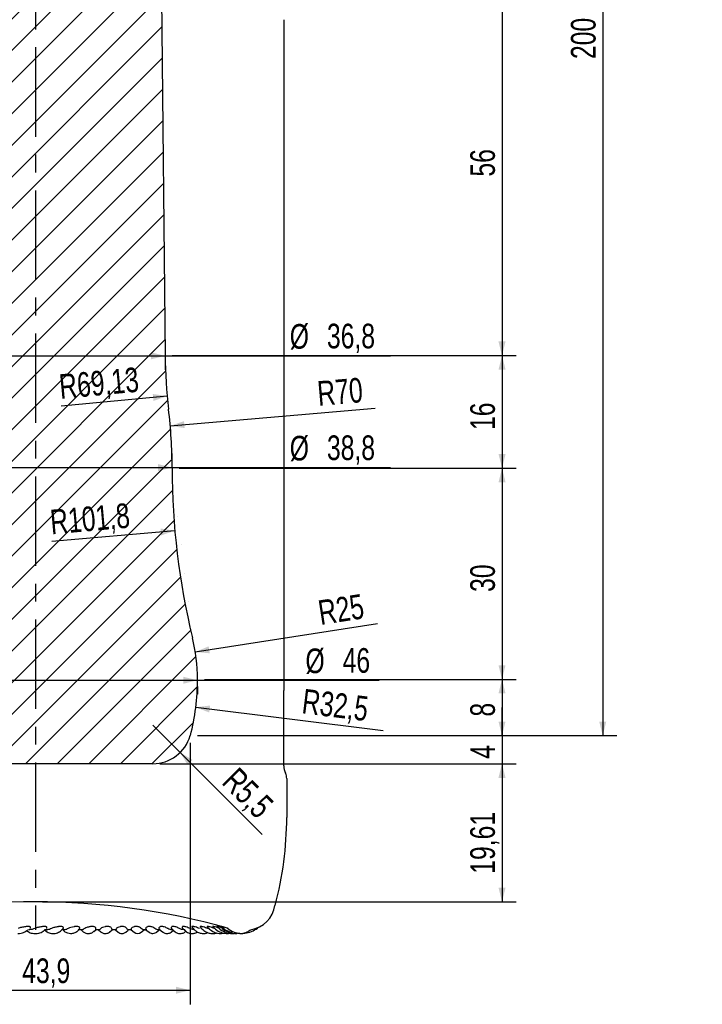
# Model space of a CAD drawing. Header units: millimetres. Extents: x 8 to 586, y 8 to 412.
# Tile 3 of 5: x 175 to 272, y 101 to 241. Entities that reach past the tile are written whole.
import ezdxf

# ---------------------------------------------------------------- set-up
doc = ezdxf.new("R2010")
doc.units = ezdxf.units.MM
doc.linetypes.add('CENTERX2', pattern=[20.32, 12.7, -2.54, 2.54, -2.54])
for name, color, linetype in [('CENTERLINE', 4, 'CENTERX2'), ('DIMENSIONS', 2, 'Continuous'), ('HATCH', 3, 'Continuous')]:
    doc.layers.add(name, color=color, linetype=linetype)
doc.layers.add('OUTLINE', color=7, linetype='Continuous', lineweight=25)
doc.styles.add('SLDTEXTSTYLE0', font='TXT', dxfattribs={"width": 0.75})
doc.dimstyles.new('SLDDIMSTYLE0', dxfattribs={"dimtxt": 3.5, "dimasz": 2, "dimexe": 0, "dimexo": 0.0625, "dimgap": 0.875, "dimtad": 1, "dimrnd": 1e-09, "dimzin": 12, "dimdsep": 46, "dimtxsty": 'SLDTEXTSTYLE0', "dimsah": 1, "dimcen": 0.09, "dimadec": 0, "dimazin": 3, "dimtfac": 1, "dimtofl": 0, "dimtmove": 0, "dimatfit": 3, "dimfxl": 0, "dimfrac": 2, "dimtolj": 1, "dimtzin": 12, "dimarcsym": 0})
doc.dimstyles.new('SLDDIMSTYLE3', dxfattribs={"dimtxt": 3.5, "dimasz": 2, "dimexe": 0, "dimexo": 0.0625, "dimgap": 0.875, "dimtad": 1, "dimrnd": 1e-09, "dimzin": 12, "dimdsep": 46, "dimtxsty": 'SLDTEXTSTYLE0', "dimsah": 1, "dimcen": 0.09, "dimadec": 0, "dimazin": 3, "dimtfac": 1, "dimtmove": 0, "dimatfit": 0, "dimfxl": 0, "dimfrac": 2, "dimtolj": 1, "dimtzin": 12, "dimarcsym": 0})
doc.dimstyles.new('SLDDIMSTYLE4', dxfattribs={"dimtxt": 3.5, "dimasz": 2, "dimexe": 0, "dimexo": 0.0625, "dimgap": 0.875, "dimtad": 1, "dimrnd": 1e-09, "dimzin": 12, "dimdsep": 46, "dimtxsty": 'SLDTEXTSTYLE0', "dimsah": 1, "dimcen": 0, "dimadec": 0, "dimazin": 3, "dimtfac": 1, "dimtofl": 0, "dimtmove": 0, "dimatfit": 3, "dimfxl": 0, "dimfrac": 2, "dimtolj": 1, "dimtzin": 12, "dimarcsym": 0})
doc.dimstyles.new('SLDDIMSTYLE5', dxfattribs={"dimtxt": 3.5, "dimasz": 2, "dimexe": 0, "dimexo": 0.0625, "dimgap": 0.875, "dimtad": 1, "dimrnd": 1e-09, "dimzin": 12, "dimdsep": 46, "dimtxsty": 'SLDTEXTSTYLE0', "dimsah": 1, "dimcen": 0, "dimadec": 0, "dimazin": 3, "dimtfac": 1, "dimtofl": 0, "dimtmove": 0, "dimatfit": 3, "dimfxl": 0, "dimfrac": 2, "dimtolj": 1, "dimtzin": 12, "dimarcsym": 0})
doc.dimstyles.new('SLDDIMSTYLE6', dxfattribs={"dimtxt": 3.5, "dimasz": 2, "dimexe": 0, "dimexo": 0.0625, "dimgap": 0.875, "dimtad": 1, "dimrnd": 1e-09, "dimzin": 12, "dimdsep": 46, "dimtxsty": 'SLDTEXTSTYLE0', "dimsah": 1, "dimcen": 0, "dimadec": 0, "dimazin": 3, "dimtfac": 1, "dimtofl": 0, "dimtmove": 0, "dimatfit": 3, "dimfxl": 0, "dimfrac": 2, "dimtolj": 1, "dimtzin": 12, "dimarcsym": 0})

# ---------------------------------------------------------------- blocks, each defined once
blk = doc.blocks.new('_D_3')
at = {"layer": 'DIMENSIONS'}
for p, q in [((243.38, 139.3), (243.38, 143.3)), ((200.13, 139.3), (245.38, 139.3)), ((243.38, 139.3), (243.38, 135.3)), ((194.79, 135.3), (245.38, 135.3)), ((243.38, 135.3), (243.38, 131.3))]:
    blk.add_line(p, q, dxfattribs=at)
for points in [[(243.38, 139.3), (243.88, 141.3), (242.88, 141.3)], [(243.38, 135.3), (242.88, 133.3), (243.88, 133.3)]]:
    blk.add_solid(points, dxfattribs=at)
at = {"layer": 'DIMENSIONS', "insert": (238.87, 136.01), "char_height": 3.5, "attachment_point": 1, "rotation": 90, "style": 'SLDTEXTSTYLE0'}
blk.add_mtext('4', dxfattribs=at)
blk = doc.blocks.new('_D_5')
at = {"layer": 'DIMENSIONS'}
for p, q in [((155.18, 138.3), (155.18, 101.13)), ((199.08, 138.3), (199.08, 101.13)), ((155.18, 103.13), (199.08, 103.13))]:
    blk.add_line(p, q, dxfattribs=at)
for points in [[(155.18, 103.13), (157.18, 102.63), (157.18, 103.63)], [(199.08, 103.13), (197.08, 103.63), (197.08, 102.63)]]:
    blk.add_solid(points, dxfattribs=at)
at = {"layer": 'DIMENSIONS', "char_height": 3.5, "attachment_point": 1, "style": 'SLDTEXTSTYLE0'}
for s, insert in [('%%c', (169.97, 107.65)), ('43,9', (175.25, 107.65))]:
    blk.add_mtext(s, dxfattribs=dict(at, insert=insert))
blk = doc.blocks.new('_D_7')
at = {"layer": 'DIMENSIONS'}
blk.add_line((196.92, 168.41), (179.47, 166.88), dxfattribs=at)
blk.add_solid([(196.92, 168.41), (194.89, 168.73), (194.97, 167.74)], dxfattribs=at)
at = {"layer": 'DIMENSIONS', "insert": (179.08, 171.37), "char_height": 3.5, "attachment_point": 1, "rotation": 5.0119, "style": 'SLDTEXTSTYLE0'}
blk.add_mtext('R101,8', dxfattribs=at)
blk = doc.blocks.new('_D_8')
at = {"layer": 'DIMENSIONS'}
blk.add_line((199.83, 151.19), (225.68, 155.25), dxfattribs=at)
blk.add_solid([(199.83, 151.19), (201.88, 151), (201.73, 151.99)], dxfattribs=at)
at = {"layer": 'DIMENSIONS', "insert": (217.07, 158.46), "char_height": 3.5, "attachment_point": 1, "rotation": 8.9366, "style": 'SLDTEXTSTYLE0'}
blk.add_mtext('R25', dxfattribs=at)
blk = doc.blocks.new('_D_9')
at = {"layer": 'DIMENSIONS'}
blk.add_line((199.89, 143.33), (226.52, 140.05), dxfattribs=at)
blk.add_solid([(199.89, 143.33), (201.81, 142.59), (201.94, 143.58)], dxfattribs=at)
at = {"layer": 'DIMENSIONS', "insert": (215.27, 145.97), "char_height": 3.5, "attachment_point": 1, "rotation": 352.9728, "style": 'SLDTEXTSTYLE0'}
blk.add_mtext('R32,5', dxfattribs=at)
blk = doc.blocks.new('_D_11')
at = {"layer": 'DIMENSIONS'}
for p, q in [((190.78, 339.3), (259.68, 339.3)), ((257.68, 339.3), (257.68, 139.3)), ((200.13, 139.3), (259.68, 139.3))]:
    blk.add_line(p, q, dxfattribs=at)
for points in [[(257.68, 339.3), (257.18, 337.3), (258.18, 337.3)], [(257.68, 139.3), (258.18, 141.3), (257.18, 141.3)]]:
    blk.add_solid(points, dxfattribs=at)
at = {"layer": 'DIMENSIONS', "insert": (253.17, 235.42), "char_height": 3.5, "attachment_point": 1, "rotation": 90, "style": 'SLDTEXTSTYLE0'}
blk.add_mtext('200', dxfattribs=at)
blk = doc.blocks.new('_D_13')
at = {"layer": 'DIMENSIONS'}
for p, q in [((195.98, 249.3), (245.38, 249.3)), ((243.38, 249.3), (243.38, 193.3)), ((196.53, 193.3), (245.38, 193.3))]:
    blk.add_line(p, q, dxfattribs=at)
for points in [[(243.38, 249.3), (242.88, 247.3), (243.88, 247.3)], [(243.38, 193.3), (243.88, 195.3), (242.88, 195.3)]]:
    blk.add_solid(points, dxfattribs=at)
at = {"layer": 'DIMENSIONS', "insert": (238.87, 218.72), "char_height": 3.5, "attachment_point": 1, "rotation": 90, "style": 'SLDTEXTSTYLE0'}
blk.add_mtext('56', dxfattribs=at)
blk = doc.blocks.new('_D_20')
at = {"layer": 'DIMENSIONS'}
for q in [(193.79, 140.8), (209.33, 125.27)]:
    blk.add_line((197.68, 136.91), q, dxfattribs=at)
blk.add_solid([(197.68, 136.91), (198.74, 135.15), (199.45, 135.85)], dxfattribs=at)
at = {"layer": 'DIMENSIONS', "insert": (205.92, 135.01), "char_height": 3.5, "attachment_point": 1, "rotation": 315, "style": 'SLDTEXTSTYLE0'}
blk.add_mtext('R5,5', dxfattribs=at)
blk = doc.blocks.new('_D_22')
at = {"layer": 'DIMENSIONS'}
for p, q in [((158.73, 193.26), (195.53, 193.26)), ((195.53, 193.26), (227.57, 193.26)), ((158.73, 192.3), (158.73, 191.26)), ((195.53, 192.3), (195.53, 191.26))]:
    blk.add_line(p, q, dxfattribs=at)
for points in [[(158.73, 193.26), (160.73, 192.76), (160.73, 193.76)], [(195.53, 193.26), (193.53, 193.76), (193.53, 192.76)]]:
    blk.add_solid(points, dxfattribs=at)
at = {"layer": 'DIMENSIONS', "char_height": 3.5, "attachment_point": 1, "style": 'SLDTEXTSTYLE0'}
for s, insert in [('%%c', (213.24, 197.77)), ('36,8', (218.52, 197.82))]:
    blk.add_mtext(s, dxfattribs=dict(at, insert=insert))
blk = doc.blocks.new('_D_23')
at = {"layer": 'DIMENSIONS'}
blk.add_line((195.83, 187.53), (180.77, 186.12), dxfattribs=at)
blk.add_solid([(195.83, 187.53), (193.79, 187.84), (193.89, 186.85)], dxfattribs=at)
at = {"layer": 'DIMENSIONS', "insert": (180.35, 190.61), "char_height": 3.5, "attachment_point": 1, "rotation": 5.3525, "style": 'SLDTEXTSTYLE0'}
blk.add_mtext('R69,13', dxfattribs=at)
blk = doc.blocks.new('_D_24')
at = {"layer": 'DIMENSIONS'}
blk.add_line((196.28, 183.31), (225.38, 185.82), dxfattribs=at)
blk.add_solid([(196.28, 183.31), (198.31, 182.99), (198.23, 183.98)], dxfattribs=at)
at = {"layer": 'DIMENSIONS', "insert": (217.02, 189.63), "char_height": 3.5, "attachment_point": 1, "rotation": 4.9238, "style": 'SLDTEXTSTYLE0'}
blk.add_mtext('R70', dxfattribs=at)
blk = doc.blocks.new('_D_25')
at = {"layer": 'DIMENSIONS'}
for p, q in [((194.79, 135.3), (245.38, 135.3)), ((243.38, 135.3), (243.38, 115.69)), ((178.13, 115.69), (245.38, 115.69))]:
    blk.add_line(p, q, dxfattribs=at)
for points in [[(243.38, 135.3), (242.88, 133.3), (243.88, 133.3)], [(243.38, 115.69), (243.88, 117.69), (242.88, 117.69)]]:
    blk.add_solid(points, dxfattribs=at)
at = {"layer": 'DIMENSIONS', "insert": (238.87, 119.68), "char_height": 3.5, "attachment_point": 1, "rotation": 90, "style": 'SLDTEXTSTYLE0'}
blk.add_mtext('19,61', dxfattribs=at)
blk = doc.blocks.new('_D_26')
at = {"layer": 'DIMENSIONS'}
for p, q in [((196.53, 193.3), (245.38, 193.3)), ((243.38, 193.3), (243.38, 177.3)), ((197.53, 177.3), (245.38, 177.3))]:
    blk.add_line(p, q, dxfattribs=at)
for points in [[(243.38, 193.3), (242.88, 191.3), (243.88, 191.3)], [(243.38, 177.3), (243.88, 179.3), (242.88, 179.3)]]:
    blk.add_solid(points, dxfattribs=at)
at = {"layer": 'DIMENSIONS', "insert": (238.87, 182.72), "char_height": 3.5, "attachment_point": 1, "rotation": 90, "style": 'SLDTEXTSTYLE0'}
blk.add_mtext('16', dxfattribs=at)
blk = doc.blocks.new('_D_27')
at = {"layer": 'DIMENSIONS'}
for p, q in [((157.73, 178.3), (157.73, 179.38)), ((196.53, 178.3), (196.53, 179.38)), ((157.73, 177.38), (196.53, 177.38)), ((196.53, 177.38), (227.57, 177.38))]:
    blk.add_line(p, q, dxfattribs=at)
for points in [[(157.73, 177.38), (159.73, 176.88), (159.73, 177.88)], [(196.53, 177.38), (194.53, 177.88), (194.53, 176.88)]]:
    blk.add_solid(points, dxfattribs=at)
at = {"layer": 'DIMENSIONS', "char_height": 3.5, "attachment_point": 1, "style": 'SLDTEXTSTYLE0'}
for s, insert in [('%%c', (213.24, 181.89)), ('38,8', (218.52, 181.95))]:
    blk.add_mtext(s, dxfattribs=dict(at, insert=insert))
blk = doc.blocks.new('_D_28')
at = {"layer": 'DIMENSIONS'}
for p, q in [((154.13, 147.17), (200.13, 147.17)), ((200.13, 147.17), (225.92, 147.17)), ((154.13, 146.3), (154.13, 145.17)), ((200.13, 146.3), (200.13, 145.17))]:
    blk.add_line(p, q, dxfattribs=at)
for points in [[(154.13, 147.17), (156.13, 146.67), (156.13, 147.67)], [(200.13, 147.17), (198.13, 147.67), (198.13, 146.67)]]:
    blk.add_solid(points, dxfattribs=at)
at = {"layer": 'DIMENSIONS', "char_height": 3.5, "attachment_point": 1, "style": 'SLDTEXTSTYLE0'}
for s, insert in [('%%c', (215.47, 151.68)), ('46', (220.75, 151.74))]:
    blk.add_mtext(s, dxfattribs=dict(at, insert=insert))
blk = doc.blocks.new('_D_29')
at = {"layer": 'DIMENSIONS'}
for p, q in [((197.53, 177.3), (245.38, 177.3)), ((243.38, 177.3), (243.38, 147.3)), ((201.13, 147.3), (245.38, 147.3))]:
    blk.add_line(p, q, dxfattribs=at)
for points in [[(243.38, 177.3), (242.88, 175.3), (243.88, 175.3)], [(243.38, 147.3), (243.88, 149.3), (242.88, 149.3)]]:
    blk.add_solid(points, dxfattribs=at)
at = {"layer": 'DIMENSIONS', "insert": (238.87, 159.72), "char_height": 3.5, "attachment_point": 1, "rotation": 90, "style": 'SLDTEXTSTYLE0'}
blk.add_mtext('30', dxfattribs=at)
blk = doc.blocks.new('_D_30')
at = {"layer": 'DIMENSIONS'}
for p, q in [((201.13, 147.3), (245.38, 147.3)), ((243.38, 147.3), (243.38, 139.3)), ((200.13, 139.3), (245.38, 139.3))]:
    blk.add_line(p, q, dxfattribs=at)
for points in [[(243.38, 147.3), (242.88, 145.3), (243.88, 145.3)], [(243.38, 139.3), (243.88, 141.3), (242.88, 141.3)]]:
    blk.add_solid(points, dxfattribs=at)
at = {"layer": 'DIMENSIONS', "insert": (238.87, 142.01), "char_height": 3.5, "attachment_point": 1, "rotation": 90, "style": 'SLDTEXTSTYLE0'}
blk.add_mtext('8', dxfattribs=at)

msp = doc.modelspace()

# ---------------------------------------------------------------- hatches: boundary and pattern name
at = {"layer": 'HATCH'}
h = msp.add_hatch(dxfattribs=at)
h.set_pattern_fill('ANSI31', color=256, angle=3e-322, style=0)
edge = h.paths.add_edge_path(flags=0)
edge.add_line((164.484, 339.303), (164.484, 334.303))
edge.add_line((164.484, 334.303), (162.634, 276.303))
edge.add_arc((102.664, 278.216), 60, 346.96181, 358.17308, ccw=False)
edge.add_arc((230.542, 248.604), 71.262, 166.96181, 179.43729)
edge.add_line((159.284, 249.303), (158.734, 193.303))
edge.add_arc((89.604, 193.982), 69.133, 353.11496, 359.43729, ccw=False)
edge.add_arc((227.734, 177.303), 70, 173.11496, 180)
edge.add_arc((55.934, 177.303), 101.8, 346.31445, 360, ccw=False)
edge.add_arc((179.134, 147.303), 25, 166.31445, 180)
edge.add_arc((186.634, 147.303), 32.5, 180, 194.25003)
edge.add_line((155.134, 139.303), (155.184, 139.303))
edge.add_arc((160.475, 140.803), 5.5, 195.82662, 270)
edge.add_line((160.475, 135.303), (193.792, 135.303))
edge.add_arc((193.792, 140.803), 5.5, 270, 344.17338)
edge.add_line((199.084, 139.303), (199.134, 139.303))
edge.add_arc((167.634, 147.303), 32.5, 345.74997, 360)
edge.add_arc((175.134, 147.303), 25, 0, 13.68555)
edge.add_arc((298.334, 177.303), 101.8, 180, 193.68555, ccw=False)
edge.add_arc((126.534, 177.303), 70, 0, 6.88504)
edge.add_arc((264.664, 193.982), 69.133, 180.56271, 186.88504, ccw=False)
edge.add_line((195.534, 193.303), (194.984, 249.303))
edge.add_arc((123.726, 248.604), 71.262, 0.56271, 13.03819)
edge.add_arc((251.603, 278.216), 60, 181.82692, 193.03819, ccw=False)
edge.add_line((191.634, 276.303), (189.784, 334.303))
edge.add_line((189.784, 334.303), (189.784, 339.303))
edge.add_line((189.784, 339.303), (164.484, 339.303))

# ---------------------------------------------------------------- linework, layer by layer
at = {"layer": 'CENTERLINE'}
msp.add_line((177.134, 359.003), (177.134, 111.727), dxfattribs=at)
at = {"layer": 'OUTLINE'}
for p, q in [((194.984, 249.303), (195.534, 193.303)), ((212.409, 241.009), (212.409, 147.892)), ((212.409, 147.892), (212.409, 145.692)), ((212.409, 135.014), (212.409, 145.692)), ((199.134, 139.303), (199.084, 139.303)), ((193.792, 135.303), (160.475, 135.303)), ((212.809, 133.192), (212.809, 127.692)), ((211.153, 115.192), (211.103, 115.192)), ((180.974, 111.855), (181.077, 111.914)), ((183.3, 111.8), (183.424, 111.914)), ((192.759, 111.916), (192.847, 111.756)), ((194.658, 111.916), (194.783, 111.805)), ((196.425, 111.916), (196.526, 111.856)), ((198.054, 111.907), (198.41, 111.586)), ((199.334, 112.163), (199.425, 111.991)), ((199.418, 111.984), (199.682, 111.729)), ((200.508, 112.163), (200.611, 112.074)), ((200.589, 112.052), (200.703, 111.932)), ((201.876, 111.823), (201.593, 111.914)), ((203.225, 112.254), (203.414, 112.093)), ((203.439, 112.236), (203.545, 112.152)), ((177.061, 111.192), (177.152, 111.192)), ((178.674, 111.692), (178.416, 111.692)), ((179.604, 111.192), (179.681, 111.192)), ((181.192, 111.692), (180.84, 111.692)), ((180.908, 111.729), (181.004, 111.821)), ((181.05, 111.692), (181.167, 111.586)), ((182.128, 111.192), (182.19, 111.192)), ((183.151, 111.586), (183.339, 111.756)), ((183.236, 111.671), (183.151, 111.586)), ((183.679, 111.692), (183.181, 111.692)), ((183.616, 111.692), (183.855, 111.486)), ((184.614, 111.192), (184.661, 111.192)), ((185.419, 111.486), (185.684, 111.714)), ((186.116, 111.692), (185.63, 111.692)), ((186.1, 111.692), (186.426, 111.42)), ((187.042, 111.192), (187.074, 111.192)), ((187.69, 111.42), (188.02, 111.695)), ((188.485, 111.692), (188.015, 111.692)), ((188.485, 111.692), (188.864, 111.383)), ((189.396, 111.192), (189.412, 111.192)), ((189.944, 111.383), (190.317, 111.687)), ((190.768, 111.692), (190.316, 111.692)), ((190.736, 111.708), (191.152, 111.371)), ((192.16, 111.371), (192.556, 111.692)), ((192.947, 111.692), (192.517, 111.692)), ((192.828, 111.733), (193.258, 111.383)), ((193.79, 111.192), (193.805, 111.192)), ((194.337, 111.383), (194.714, 111.691)), ((194.854, 111.692), (194.601, 111.692)), ((194.756, 111.773), (195.18, 111.42)), ((195.797, 111.192), (195.828, 111.192)), ((196.444, 111.42), (196.717, 111.647)), ((196.444, 111.42), (196.463, 111.437)), ((196.504, 111.83), (196.903, 111.486)), ((196.664, 111.692), (196.552, 111.692)), ((197.626, 111.193), (197.662, 111.192)), ((197.662, 111.192), (197.709, 111.192)), ((198.315, 111.681), (198.41, 111.586)), ((199.37, 111.192), (199.432, 111.192)), ((200.91, 111.192), (200.987, 111.192)), ((202.268, 111.192), (202.359, 111.192)), ((203.436, 111.192), (203.54, 111.192)), ((203.54, 111.192), (203.96, 111.238)), ((204.403, 111.192), (204.52, 111.192)), ((204.52, 111.192), (204.802, 111.22)), ((205.162, 111.192), (205.291, 111.192)), ((206.178, 111.192), (206.303, 111.192))]:
    msp.add_line(p, q, dxfattribs=at)
at = {"layer": 'OUTLINE', "flags": 128}
for points in [[(200.508, 112.163), (200.658, 111.981), (200.703, 111.932)], [(180.972, 111.793), (180.967, 111.788), (180.908, 111.729)], [(185.448, 111.513), (185.444, 111.508), (185.419, 111.486)], [(186.426, 111.42), (186.425, 111.421), (186.4, 111.445)], [(198.467, 111.486), (198.502, 111.518), (198.504, 111.52)], [(199.569, 111.848), (199.592, 111.822), (199.682, 111.729)], [(206.303, 111.192), (206.306, 111.192), (206.345, 111.196)]]:
    msp.add_lwpolyline(points, dxfattribs=at)
at = {"layer": 'OUTLINE'}
for centre, radius, start, end in [((264.664, 193.982), 69.133, 180.56271, 186.88504), ((126.534, 177.303), 70, 0, 6.88504), ((298.334, 177.303), 101.8, 180, 193.68555), ((175.134, 147.303), 25, 0, 13.68555), ((167.634, 147.303), 32.5, 345.74997, 0), ((193.792, 140.803), 5.5, 270, 344.17338), ((214.909, 135.014), 2.5, 180, 204.7633), ((210.959, 133.192), 1.85, 0, 24.7633), ((164.809, 127.692), 48, 344.90521, 0), ((177.134, 14.566), 101.126, 74.36594, 105.63406), ((207.134, 115.692), 4, 278.16745, 352.81924), ((191.656, 111.992), 0.8, 230.94747, 309.05253)]:
    msp.add_arc(centre, radius, start, end, dxfattribs=at)
for centre, major_axis, ratio, start_param, end_param in [((209.747, 116.192), (7.711, 0), 0.7651449, 3.9437458, 4.0768339), ((206.178, 111.992), (1.6, 0), 0.5, 4.6858485, 4.8172969), ((202.768, 116.192), (-7.636, 0), 0.7651449, 2.1876537, 2.2732916)]:
    msp.add_ellipse(centre, major_axis=major_axis, ratio=ratio, start_param=start_param, end_param=end_param, dxfattribs=at)
for points, knots in [([(175.73, 112.163), (175.531, 112.132), (175.338, 112.097), (174.974, 112.015), (174.803, 111.968), (174.654, 111.916)], [0, 0, 0, 0, 0.5, 0.5, 1, 1, 1, 1]), ([(176.314, 111.916), (176.358, 111.95), (176.393, 111.985), (176.428, 112.055), (176.43, 112.092), (176.368, 112.141), (176.336, 112.157), (176.24, 112.181), (176.178, 112.188), (176.046, 112.193), (175.978, 112.19), (175.849, 112.18), (175.788, 112.172), (175.73, 112.163)], [0, 0, 0, 0, 0.25, 0.25, 0.5, 0.5, 0.625, 0.625, 0.75, 0.75, 0.875, 0.875, 1, 1, 1, 1]), ([(178.04, 112.163), (177.85, 112.132), (177.669, 112.096), (177.33, 112.015), (177.173, 111.968), (177.04, 111.916)], [0, 0, 0, 0, 0.5, 0.5, 1, 1, 1, 1]), ([(178.702, 111.916), (178.736, 111.95), (178.759, 111.985), (178.773, 112.055), (178.763, 112.092), (178.685, 112.141), (178.648, 112.157), (178.544, 112.181), (178.48, 112.188), (178.347, 112.193), (178.28, 112.19), (178.153, 112.18), (178.095, 112.172), (178.04, 112.163)], [0, 0, 0, 0, 0.25, 0.25, 0.5, 0.5, 0.625, 0.625, 0.75, 0.75, 0.875, 0.875, 1, 1, 1, 1]), ([(180.343, 112.163), (180.164, 112.131), (179.992, 112.096), (179.681, 112.013), (179.542, 111.968), (179.426, 111.916)], [0, 0, 0, 0, 0.5, 0.5, 1, 1, 1, 1]), ([(181.079, 111.916), (181.101, 111.95), (181.114, 111.985), (181.104, 112.055), (181.083, 112.092), (180.991, 112.141), (180.948, 112.157), (180.838, 112.181), (180.772, 112.188), (180.638, 112.193), (180.572, 112.19), (180.451, 112.18), (180.395, 112.172), (180.343, 112.163)], [0, 0, 0, 0, 0.25, 0.25, 0.5, 0.5, 0.625, 0.625, 0.75, 0.75, 0.875, 0.875, 1, 1, 1, 1]), ([(183.425, 111.916), (183.436, 111.95), (183.437, 111.985), (183.406, 112.055), (183.373, 112.092), (183.266, 112.141), (183.22, 112.157), (183.103, 112.181), (183.036, 112.188), (182.903, 112.193), (182.839, 112.19), (182.722, 112.18), (182.67, 112.172), (182.622, 112.163)], [0, 0, 0, 0, 0.25, 0.25, 0.5, 0.5, 0.625, 0.625, 0.75, 0.75, 0.875, 0.875, 1, 1, 1, 1]), ([(184.859, 112.163), (184.707, 112.131), (184.566, 112.096), (184.316, 112.014), (184.209, 111.968), (184.128, 111.916)], [0, 0, 0, 0, 0.5, 0.5, 1, 1, 1, 1]), ([(185.723, 111.916), (185.723, 111.95), (185.713, 111.985), (185.66, 112.055), (185.616, 112.092), (185.495, 112.141), (185.445, 112.157), (185.323, 112.181), (185.255, 112.188), (185.124, 112.193), (185.062, 112.19), (184.952, 112.18), (184.903, 112.172), (184.859, 112.163)], [0, 0, 0, 0, 0.25, 0.25, 0.5, 0.5, 0.625, 0.625, 0.75, 0.75, 0.875, 0.875, 1, 1, 1, 1]), ([(185.66, 111.741), (185.687, 111.759), (185.722, 111.782), (185.723, 111.888), (185.723, 111.914)], [0, 0, 0, 0, 0.7556502, 1, 1, 1, 1]), ([(187.037, 112.163), (186.9, 112.131), (186.775, 112.096), (186.56, 112.014), (186.471, 111.968), (186.408, 111.916)], [0, 0, 0, 0, 0.5, 0.5, 1, 1, 1, 1]), ([(187.956, 111.916), (187.944, 111.95), (187.924, 111.985), (187.849, 112.055), (187.794, 112.092), (187.661, 112.141), (187.607, 112.157), (187.481, 112.181), (187.412, 112.188), (187.284, 112.193), (187.225, 112.19), (187.121, 112.18), (187.077, 112.172), (187.037, 112.163)], [0, 0, 0, 0, 0.25, 0.25, 0.5, 0.5, 0.625, 0.625, 0.75, 0.75, 0.875, 0.875, 1, 1, 1, 1]), ([(188.015, 111.692), (188.024, 111.692), (188.021, 111.71), (188, 111.783), (187.981, 111.838), (187.956, 111.914)], [0, 0, 0, 0, 0.5, 0.5, 1, 1, 1, 1]), ([(189.14, 112.163), (189.019, 112.131), (188.91, 112.096), (188.731, 112.014), (188.661, 111.968), (188.618, 111.916)], [0, 0, 0, 0, 0.5, 0.5, 1, 1, 1, 1]), ([(190.106, 111.916), (190.084, 111.95), (190.052, 111.985), (189.956, 112.055), (189.891, 112.092), (189.746, 112.141), (189.689, 112.157), (189.56, 112.181), (189.491, 112.188), (189.366, 112.193), (189.311, 112.19), (189.215, 112.18), (189.176, 112.172), (189.14, 112.163)], [0, 0, 0, 0, 0.25, 0.25, 0.5, 0.5, 0.625, 0.625, 0.75, 0.75, 0.875, 0.875, 1, 1, 1, 1]), ([(190.316, 111.692), (190.3, 111.692), (190.272, 111.71), (190.201, 111.783), (190.157, 111.838), (190.107, 111.914)], [0, 0, 0, 0, 0.5, 0.5, 1, 1, 1, 1]), ([(192.158, 111.916), (192.124, 111.95), (192.082, 111.985), (191.966, 112.055), (191.891, 112.092), (191.736, 112.141), (191.676, 112.157), (191.545, 112.181), (191.477, 112.188), (191.357, 112.193), (191.305, 112.19), (191.218, 112.18), (191.182, 112.172), (191.152, 112.163)], [0, 0, 0, 0, 0.25, 0.25, 0.5, 0.5, 0.625, 0.625, 0.75, 0.75, 0.875, 0.875, 1, 1, 1, 1]), ([(192.517, 111.692), (192.476, 111.692), (192.423, 111.71), (192.302, 111.783), (192.233, 111.838), (192.16, 111.914)], [0, 0, 0, 0, 0.5, 0.5, 1, 1, 1, 1]), ([(193.057, 112.163), (192.971, 112.131), (192.899, 112.096), (192.794, 112.014), (192.763, 111.968), (192.759, 111.916)], [0, 0, 0, 0, 0.5, 0.5, 1, 1, 1, 1]), ([(194.095, 111.916), (194.051, 111.95), (193.999, 111.985), (193.863, 112.055), (193.778, 112.092), (193.614, 112.141), (193.552, 112.157), (193.419, 112.181), (193.353, 112.188), (193.238, 112.193), (193.19, 112.19), (193.112, 112.18), (193.082, 112.172), (193.057, 112.163)], [0, 0, 0, 0, 0.25, 0.25, 0.5, 0.5, 0.625, 0.625, 0.75, 0.75, 0.875, 0.875, 1, 1, 1, 1]), ([(194.601, 111.692), (194.535, 111.692), (194.457, 111.71), (194.288, 111.783), (194.195, 111.838), (194.098, 111.914)], [0, 0, 0, 0, 0.5, 0.5, 1, 1, 1, 1]), ([(194.84, 112.163), (194.774, 112.132), (194.72, 112.096), (194.654, 112.015), (194.642, 111.968), (194.658, 111.916)], [0, 0, 0, 0, 0.5, 0.5, 1, 1, 1, 1]), ([(195.904, 111.916), (195.849, 111.95), (195.787, 111.985), (195.633, 112.055), (195.539, 112.092), (195.367, 112.141), (195.303, 112.157), (195.17, 112.181), (195.105, 112.188), (194.996, 112.193), (194.953, 112.19), (194.885, 112.18), (194.86, 112.172), (194.84, 112.163)], [0, 0, 0, 0, 0.25, 0.25, 0.5, 0.5, 0.625, 0.625, 0.75, 0.75, 0.875, 0.875, 1, 1, 1, 1]), ([(196.552, 111.692), (196.462, 111.692), (196.36, 111.71), (196.143, 111.783), (196.027, 111.838), (195.907, 111.914)], [0, 0, 0, 0, 0.5, 0.5, 1, 1, 1, 1]), ([(196.489, 112.163), (196.441, 112.131), (196.407, 112.096), (196.381, 112.014), (196.389, 111.968), (196.425, 111.916)], [0, 0, 0, 0, 0.5, 0.5, 1, 1, 1, 1]), ([(197.569, 111.916), (197.505, 111.95), (197.433, 111.985), (197.262, 112.055), (197.16, 112.092), (196.981, 112.141), (196.915, 112.157), (196.784, 112.181), (196.721, 112.188), (196.619, 112.193), (196.581, 112.19), (196.523, 112.18), (196.503, 112.172), (196.489, 112.163)], [0, 0, 0, 0, 0.25, 0.25, 0.5, 0.5, 0.625, 0.625, 0.75, 0.75, 0.875, 0.875, 1, 1, 1, 1]), ([(198.356, 111.692), (198.241, 111.692), (198.117, 111.71), (197.854, 111.783), (197.715, 111.838), (197.573, 111.914)], [0, 0, 0, 0, 0.5, 0.5, 1, 1, 1, 1]), ([(197.991, 112.163), (197.962, 112.131), (197.948, 112.096), (197.961, 112.014), (197.989, 111.968), (198.044, 111.916)], [0, 0, 0, 0, 0.5, 0.5, 1, 1, 1, 1]), ([(199.079, 111.916), (199.005, 111.95), (198.924, 111.985), (198.737, 112.055), (198.629, 112.092), (198.444, 112.141), (198.378, 112.157), (198.248, 112.181), (198.188, 112.188), (198.094, 112.193), (198.061, 112.19), (198.013, 112.18), (197.999, 112.172), (197.991, 112.163)], [0, 0, 0, 0, 0.25, 0.25, 0.5, 0.5, 0.625, 0.625, 0.75, 0.75, 0.875, 0.875, 1, 1, 1, 1]), ([(199.654, 111.756), (199.543, 111.768), (199.362, 111.789), (199.161, 111.879), (199.084, 111.914)], [0, 0, 0, 0, 0.6112842, 1, 1, 1, 1]), ([(200.422, 111.916), (200.339, 111.95), (200.25, 111.985), (200.048, 112.055), (199.934, 112.092), (199.745, 112.141), (199.678, 112.157), (199.551, 112.181), (199.494, 112.188), (199.409, 112.193), (199.381, 112.19), (199.345, 112.18), (199.337, 112.172), (199.334, 112.163)], [0, 0, 0, 0, 0.25, 0.25, 0.5, 0.5, 0.625, 0.625, 0.75, 0.75, 0.875, 0.875, 1, 1, 1, 1]), ([(201.588, 111.916), (201.496, 111.95), (201.4, 111.985), (201.185, 112.055), (201.065, 112.092), (200.874, 112.141), (200.807, 112.157), (200.684, 112.181), (200.63, 112.188), (200.555, 112.193), (200.532, 112.19), (200.507, 112.18), (200.505, 112.172), (200.508, 112.163)], [0, 0, 0, 0, 0.25, 0.25, 0.5, 0.5, 0.625, 0.625, 0.75, 0.75, 0.875, 0.875, 1, 1, 1, 1]), ([(200.58, 112.078), (200.597, 112.055), (200.77, 111.825), (201.158, 111.512), (201.725, 111.234), (202.107, 111.204), (202.268, 111.192)], [0, 0, 0, 0, 0.0411665, 0.4096223, 0.7497643, 1, 1, 1, 1]), ([(202.567, 111.916), (202.468, 111.95), (202.365, 111.985), (202.139, 112.055), (202.014, 112.092), (201.822, 112.141), (201.756, 112.157), (201.637, 112.181), (201.588, 112.188), (201.522, 112.193), (201.505, 112.19), (201.492, 112.18), (201.495, 112.172), (201.504, 112.163)], [0, 0, 0, 0, 0.25, 0.25, 0.5, 0.5, 0.625, 0.625, 0.75, 0.75, 0.875, 0.875, 1, 1, 1, 1]), ([(201.535, 112.14), (201.584, 112.082), (201.809, 111.818), (202.276, 111.48), (202.883, 111.227), (203.277, 111.202), (203.436, 111.192)], [0, 0, 0, 0, 0.09773976, 0.44621148, 0.77708927, 1, 1, 1, 1]), ([(203.353, 111.916), (203.248, 111.95), (203.138, 111.985), (202.903, 112.055), (202.774, 112.092), (202.582, 112.141), (202.517, 112.157), (202.404, 112.181), (202.359, 112.188), (202.304, 112.193), (202.293, 112.19), (202.291, 112.18), (202.3, 112.172), (202.315, 112.163)], [0, 0, 0, 0, 0.25, 0.25, 0.5, 0.5, 0.625, 0.625, 0.75, 0.75, 0.875, 0.875, 1, 1, 1, 1]), ([(202.379, 112.104), (202.433, 112.048), (202.701, 111.766), (203.242, 111.429), (203.89, 111.216), (204.272, 111.198), (204.403, 111.192)], [0, 0, 0, 0, 0.0968053, 0.4846039, 0.8233249, 1, 1, 1, 1]), ([(203.94, 111.916), (203.828, 111.95), (203.713, 111.985), (203.47, 112.055), (203.339, 112.092), (203.149, 112.141), (203.085, 112.157), (202.979, 112.181), (202.939, 112.188), (202.894, 112.193), (202.889, 112.19), (202.899, 112.18), (202.913, 112.172), (202.933, 112.163)], [0, 0, 0, 0, 0.25, 0.25, 0.5, 0.5, 0.625, 0.625, 0.75, 0.75, 0.875, 0.875, 1, 1, 1, 1]), ([(202.9, 112.189), (202.941, 112.151), (203.04, 112.06), (203.367, 111.745), (203.971, 111.405), (204.654, 111.209), (205.054, 111.196), (205.162, 111.192)], [0, 0, 0, 0, 0.0634366, 0.1533604, 0.5146823, 0.8688299, 1, 1, 1, 1]), ([(204.498, 111.916), (204.405, 111.942), (204.31, 111.969), (204.118, 112.023), (204.018, 112.05), (203.821, 112.105), (203.72, 112.132), (203.596, 112.165), (203.56, 112.174), (203.509, 112.187), (203.495, 112.191), (203.49, 112.191)], [0, 0, 0, 0, 0.25, 0.25, 0.5, 0.5, 0.75, 0.75, 0.875, 0.875, 1, 1, 1, 1]), ([(203.545, 112.152), (203.657, 112.059), (204.026, 111.754), (204.528, 111.464), (204.934, 111.381), (205.023, 111.363)], [0, 0, 0, 0, 0.2525117, 0.8348193, 1, 1, 1, 1]), ([(203.619, 111.918), (203.628, 111.91), (203.884, 111.691), (204.466, 111.401), (205.178, 111.208), (205.596, 111.195), (205.708, 111.192)], [0, 0, 0, 0, 0.0147022, 0.4339678, 0.8475617, 1, 1, 1, 1]), ([(206.303, 111.192), (206.494, 111.2), (207.012, 111.223), (207.822, 111.455), (208.474, 111.807), (208.797, 112.055), (208.865, 112.107)], [0, 0, 0, 0, 0.2091877, 0.5662885, 0.9092318, 1, 1, 1, 1]), ([(174.624, 111.192), (174.782, 111.203), (175.181, 111.232), (175.682, 111.414), (175.971, 111.654), (176.065, 111.732)], [0, 0, 0, 0, 0.3078652, 0.7735207, 1, 1, 1, 1]), ([(175.859, 111.639), (175.933, 111.576), (176.177, 111.368), (176.6, 111.223), (176.939, 111.2), (177.061, 111.192)], [0, 0, 0, 0, 0.2159958, 0.7165616, 1, 1, 1, 1]), ([(177.152, 111.192), (177.306, 111.204), (177.681, 111.234), (178.158, 111.436), (178.425, 111.683), (178.523, 111.774)], [0, 0, 0, 0, 0.3066098, 0.744339, 1, 1, 1, 1]), ([(178.413, 111.728), (178.493, 111.646), (178.717, 111.418), (179.137, 111.231), (179.471, 111.203), (179.604, 111.192)], [0, 0, 0, 0, 0.2548571, 0.7026123, 1, 1, 1, 1]), ([(179.681, 111.192), (179.833, 111.206), (180.186, 111.239), (180.639, 111.467), (180.88, 111.721), (180.981, 111.828)], [0, 0, 0, 0, 0.306345, 0.7082908, 1, 1, 1, 1]), ([(181.11, 111.666), (181.145, 111.623), (181.292, 111.443), (181.64, 111.249), (181.976, 111.21), (182.128, 111.192)], [0, 0, 0, 0, 0.1459676, 0.61607296, 1, 1, 1, 1]), ([(182.19, 111.192), (182.346, 111.21), (182.681, 111.249), (183.046, 111.464), (183.211, 111.66), (183.265, 111.725)], [0, 0, 0, 0, 0.3674351, 0.791451, 1, 1, 1, 1]), ([(183.788, 111.563), (183.88, 111.478), (184.078, 111.293), (184.405, 111.196), (184.592, 111.192), (184.614, 111.192)], [0, 0, 0, 0, 0.430836, 0.9333981, 1, 1, 1, 1]), ([(184.661, 111.192), (184.833, 111.216), (185.154, 111.261), (185.371, 111.452), (185.471, 111.541)], [0, 0, 0, 0, 0.5365605, 1, 1, 1, 1]), ([(186.366, 111.498), (186.396, 111.461), (186.499, 111.334), (186.763, 111.21), (186.978, 111.196), (187.042, 111.192)], [0, 0, 0, 0, 0.223281, 0.7679718, 1, 1, 1, 1]), ([(187.074, 111.192), (187.236, 111.216), (187.496, 111.254), (187.656, 111.402), (187.716, 111.458)], [0, 0, 0, 0, 0.6227119, 1, 1, 1, 1]), ([(188.84, 111.42), (188.875, 111.385), (188.975, 111.284), (189.189, 111.204), (189.347, 111.195), (189.396, 111.192)], [0, 0, 0, 0, 0.2661662, 0.7712431, 1, 1, 1, 1]), ([(189.412, 111.192), (189.532, 111.206), (189.735, 111.229), (189.882, 111.342), (189.942, 111.388)], [0, 0, 0, 0, 0.5936804, 1, 1, 1, 1]), ([(193.251, 111.399), (193.262, 111.386), (193.332, 111.307), (193.534, 111.214), (193.715, 111.198), (193.79, 111.192)], [0, 0, 0, 0, 0.1057509, 0.6336472, 1, 1, 1, 1]), ([(193.805, 111.192), (193.922, 111.207), (194.13, 111.234), (194.318, 111.353), (194.37, 111.412), (194.372, 111.414)], [0, 0, 0, 0, 0.54776446, 0.98162781, 1, 1, 1, 1]), ([(195.178, 111.438), (195.196, 111.418), (195.291, 111.309), (195.532, 111.208), (195.74, 111.195), (195.797, 111.192)], [0, 0, 0, 0, 0.1412912, 0.7635622, 1, 1, 1, 1]), ([(195.828, 111.192), (195.99, 111.216), (196.261, 111.257), (196.427, 111.413), (196.494, 111.477)], [0, 0, 0, 0, 0.594882, 1, 1, 1, 1]), ([(196.881, 111.532), (196.949, 111.466), (197.121, 111.298), (197.427, 111.199), (197.627, 111.193), (197.662, 111.192)], [0, 0, 0, 0, 0.3513912, 0.8867955, 1, 1, 1, 1]), ([(197.709, 111.192), (197.881, 111.216), (198.21, 111.263), (198.431, 111.46), (198.537, 111.553)], [0, 0, 0, 0, 0.52366801, 1, 1, 1, 1]), ([(198.283, 111.739), (198.318, 111.692), (198.462, 111.499), (198.823, 111.268), (199.19, 111.217), (199.37, 111.192)], [0, 0, 0, 0, 0.1415841, 0.5801959, 1, 1, 1, 1]), ([(199.432, 111.192), (199.592, 111.205), (199.853, 111.226), (200.058, 111.366), (200.138, 111.42)], [0, 0, 0, 0, 0.6100745, 1, 1, 1, 1]), ([(199.55, 111.899), (199.655, 111.778), (199.898, 111.502), (200.371, 111.247), (200.742, 111.209), (200.91, 111.192)], [0, 0, 0, 0, 0.2969204, 0.6828207, 1, 1, 1, 1]), ([(200.987, 111.192), (201.143, 111.198), (201.361, 111.206), (201.547, 111.31), (201.6, 111.339)], [0, 0, 0, 0, 0.71475529, 1, 1, 1, 1]), ([(202.359, 111.192), (202.517, 111.192), (202.698, 111.193), (202.859, 111.267), (202.879, 111.276)], [0, 0, 0, 0, 0.87538384, 1, 1, 1, 1]), ([(206.135, 111.192), (205.967, 111.194), (205.801, 111.216), (205.474, 111.3), (205.316, 111.361), (205.17, 111.444)], [0, 0, 0, 0, 0.5, 0.5, 1, 1, 1, 1]), ([(206.345, 111.196), (206.493, 111.204), (206.638, 111.227), (206.919, 111.303), (207.057, 111.356), (207.186, 111.426)], [0, 0, 0, 0, 0.5, 0.5, 1, 1, 1, 1])]:
    msp.add_open_spline(points, degree=3, knots=knots, dxfattribs=at)
for points in [[(176.312, 111.914), (176.313, 111.915), (176.314, 111.915), (176.314, 111.916)], [(177.04, 111.916), (176.774, 111.813), (176.552, 111.739), (176.356, 111.708)], [(178.7, 111.914), (178.701, 111.915), (178.702, 111.915), (178.702, 111.916)], [(179.426, 111.916), (179.194, 111.813), (179.007, 111.739), (178.847, 111.708)], [(181.077, 111.914), (181.078, 111.915), (181.078, 111.915), (181.079, 111.916)], [(181.795, 111.916), (181.597, 111.813), (181.447, 111.739), (181.326, 111.708)], [(182.622, 112.163), (182.289, 112.1), (181.993, 112.019), (181.795, 111.916)], [(183.424, 111.914), (183.424, 111.915), (183.424, 111.915), (183.425, 111.916)], [(184.128, 111.916), (183.967, 111.813), (183.854, 111.739), (183.772, 111.708)], [(185.723, 111.914), (185.723, 111.915), (185.723, 111.915), (185.723, 111.916)], [(186.408, 111.916), (186.284, 111.813), (186.211, 111.739), (186.168, 111.708)], [(187.956, 111.914), (187.956, 111.915), (187.956, 111.915), (187.956, 111.916)], [(188.618, 111.916), (188.532, 111.813), (188.498, 111.739), (188.495, 111.708)], [(190.107, 111.914), (190.107, 111.915), (190.107, 111.915), (190.106, 111.916)], [(190.74, 111.916), (190.693, 111.813), (190.698, 111.739), (190.736, 111.708)], [(191.152, 112.163), (190.941, 112.099), (190.787, 112.02), (190.74, 111.916)], [(192.16, 111.914), (192.159, 111.915), (192.159, 111.915), (192.158, 111.916)], [(194.098, 111.914), (194.097, 111.915), (194.096, 111.915), (194.095, 111.916)], [(195.907, 111.914), (195.906, 111.915), (195.905, 111.915), (195.904, 111.916)], [(197.573, 111.914), (197.572, 111.915), (197.57, 111.915), (197.569, 111.916)], [(199.084, 111.914), (199.082, 111.915), (199.08, 111.915), (199.079, 111.916)], [(200.427, 111.914), (200.425, 111.915), (200.424, 111.915), (200.422, 111.916)], [(201.593, 111.914), (201.591, 111.915), (201.589, 111.915), (201.588, 111.916)], [(176.275, 111.698), (176.23, 111.694), (176.186, 111.692), (176.144, 111.692)], [(176.356, 111.708), (176.33, 111.704), (176.303, 111.701), (176.275, 111.698)], [(178.781, 111.698), (178.744, 111.694), (178.708, 111.692), (178.674, 111.692)], [(178.847, 111.708), (178.826, 111.704), (178.804, 111.701), (178.781, 111.698)], [(181.275, 111.698), (181.246, 111.694), (181.218, 111.692), (181.192, 111.692)], [(181.326, 111.708), (181.31, 111.704), (181.293, 111.701), (181.275, 111.698)], [(183.737, 111.698), (183.716, 111.694), (183.697, 111.692), (183.679, 111.692)], [(183.772, 111.708), (183.761, 111.704), (183.75, 111.701), (183.737, 111.698)], [(186.149, 111.698), (186.136, 111.694), (186.126, 111.692), (186.116, 111.692)], [(186.168, 111.708), (186.163, 111.704), (186.156, 111.701), (186.149, 111.698)], [(188.492, 111.698), (188.488, 111.694), (188.486, 111.692), (188.485, 111.692)], [(188.495, 111.708), (188.495, 111.704), (188.494, 111.701), (188.492, 111.698)]]:
    msp.add_open_spline(points, degree=3, dxfattribs=at)

# ---------------------------------------------------------------- dimensions: what is measured, and where the dimension line sits
at = {"layer": 'DIMENSIONS'}
for base, p1, p2, dimstyle, picture, middle in [((257.684, 139.303), (189.784, 339.303), (199.134, 139.303), 'SLDDIMSTYLE0', '_D_11', (257.684, 239.303)), ((243.384, 193.303), (194.984, 249.303), (195.534, 193.303), 'SLDDIMSTYLE0', '_D_13', (243.384, 221.303)), ((243.384, 177.303), (195.534, 193.303), (196.534, 177.303), 'SLDDIMSTYLE0', '_D_26', (243.384, 185.303)), ((243.384, 147.303), (196.534, 177.303), (200.134, 147.303), 'SLDDIMSTYLE0', '_D_29', (243.384, 162.303)), ((243.384, 139.303), (200.134, 147.303), (199.134, 139.303), 'SLDDIMSTYLE0', '_D_30', (243.384, 143.303)), ((243.384, 135.303), (199.134, 139.303), (193.792, 135.303), 'SLDDIMSTYLE3', '_D_3', (243.384, 137.303)), ((243.384, 115.692), (193.792, 135.303), (177.134, 115.692), 'SLDDIMSTYLE0', '_D_25', (243.384, 125.498))]:
    dim = msp.add_linear_dim(base=base, p1=p1, p2=p2, angle=90, dimstyle=dimstyle, dxfattribs=at)
    dim.commit()
    dim.dimension.update_dxf_attribs({"geometry": picture, "text_midpoint": middle, "dimtype": 160})
for base, p1, p2, picture, middle in [((195.534, 193.259), (158.734, 193.303), (195.534, 193.303), '_D_22', (220.409, 193.259)), ((196.534, 177.383), (157.734, 177.303), (196.534, 177.303), '_D_27', (220.409, 177.383)), ((200.134, 147.17), (154.134, 147.303), (200.134, 147.303), '_D_28', (220.692, 147.17)), ((199.084, 103.134), (155.184, 139.303), (199.084, 139.303), '_D_5', (177.134, 103.134))]:
    dim = msp.add_linear_dim(base=base, p1=p1, p2=p2, text='%%c<>', dimstyle='SLDDIMSTYLE0', dxfattribs=at)
    dim.commit()
    dim.dimension.update_dxf_attribs({"geometry": picture, "text_midpoint": middle, "dimtype": 160})
for center, mpoint, dimstyle, picture, middle in [((264.664, 193.982), (195.832, 187.533), 'SLDDIMSTYLE6', '_D_23', (187.921, 186.792)), ((126.534, 177.303), (196.276, 183.312), 'SLDDIMSTYLE6', '_D_24', (221.433, 185.479)), ((298.334, 177.303), (196.923, 168.41), 'SLDDIMSTYLE4', '_D_7', (186.648, 167.509)), ((175.134, 147.303), (199.83, 151.187), 'SLDDIMSTYLE4', '_D_8', (221.805, 154.643)), ((167.634, 147.303), (199.89, 143.327), 'SLDDIMSTYLE4', '_D_9', (220.692, 140.763)), ((193.792, 140.803), (197.682, 136.914), 'SLDDIMSTYLE5', '_D_20', (206.195, 128.401))]:
    dim = msp.add_radius_dim(center=center, mpoint=mpoint, dimstyle=dimstyle, dxfattribs=at)
    dim.commit()
    dim.dimension.update_dxf_attribs({"geometry": picture, "text_midpoint": middle, "dimtype": 164})

doc.saveas('drawing.dxf')
